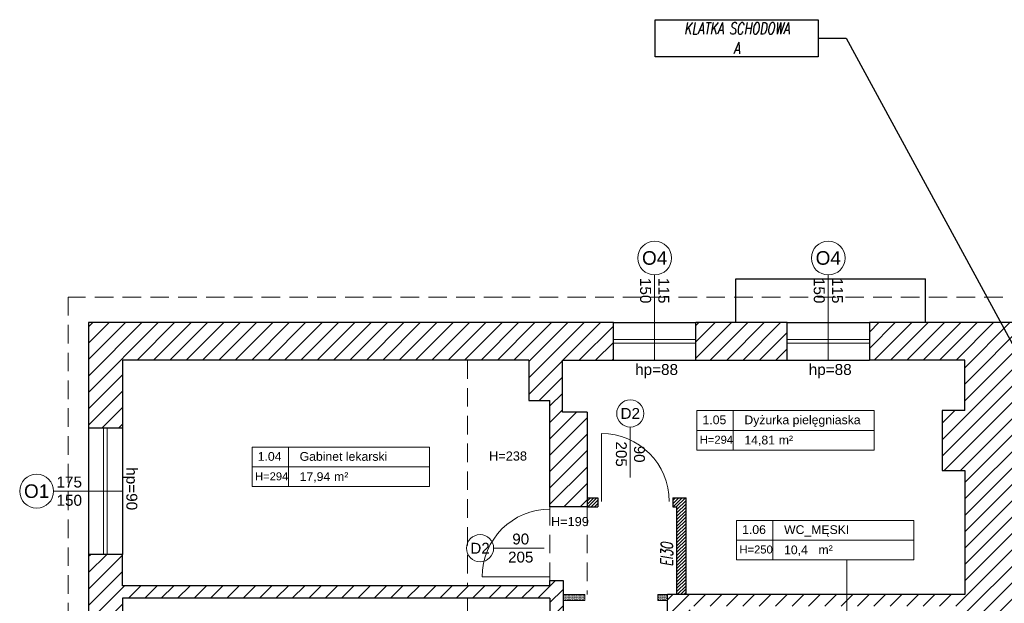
# Model space of a CAD drawing. Header units: millimetres. Extents: x 26866 to 1024070, y -428191 to 408885.
# Tile 62 of 248: x 176799 to 190295, y 332582 to 340578. Entities that reach past the tile are written whole.
import ezdxf

# ---------------------------------------------------------------- set-up
doc = ezdxf.new("R2010")
doc.units = ezdxf.units.MM
doc.header["$LTSCALE"] = 2
doc.linetypes.add('HIDDENX2', pattern=[19.05, 12.7, -6.35])
for name, color, linetype, lineweight in [('0_OPIS', 7, 'Continuous', 13), ('3DPLAN_A_DRZWI', 173, 'Continuous', 5), ('3DPLAN_A_OKNA', 153, 'Continuous', 5), ('3DPLAN_A_TABELKA POMIESZCZEŃ', 7, 'Continuous', 0), ('3DPLAN_A_WYSOKOŚCI OPIS', 101, 'Continuous', 5), ('3DPLAN_A_WYSOKOŚCI ZMIANA', 144, 'HIDDENX2', 5), ('A_STOL_OPIS', 55, 'Continuous', 5), ('A_TXT', 7, 'Continuous', 0), ('A_WYBURZENIA', 6, 'Continuous', 0), ('A_ZESTAWIENIE STOLARKI', 3, 'Continuous', 15)]:
    doc.layers.add(name, color=color, linetype=linetype, lineweight=lineweight)
for name, color, linetype in [('3DPLAN_A_KRESKOWANIE 1', 253, 'Continuous'), ('3DPLAN_A_OPIS', 8, 'Continuous'), ('3DPLAN_A_POMIESZCZENIE NUMER', 100, 'Continuous'), ('3DPLAN_K_DZIAŁOWA NISKIE', 134, 'Continuous'), ('3DPLAN_K_NOŚNA', 7, 'Continuous'), ('3DPLAN_K_OBRYS', 243, 'Continuous'), ('3DPLAN_K_OBRYS WIDOK', 242, 'Continuous'), ('A_POMIESZCZENIE OPIS', 100, 'Continuous')]:
    doc.layers.add(name, color=color, linetype=linetype)
doc.styles.add('ARIAL', font='arial.ttf')
doc.styles.add('J-ROMANS', font='ROMANS.SHX', dxfattribs={"width": 0.7, "oblique": 10})
doc.styles.add('TABEL1', font='txt')
pattern_1 = [(45, (28281.13, -31178.053), (-11.22532, 11.22532), [])]

# ---------------------------------------------------------------- blocks, each defined once
blk = doc.blocks.new('tabelka dla tp')
at = {"layer": '3DPLAN_A_TABELKA POMIESZCZEŃ'}
for p, q in [((49.7, 54), (49.7, 0)), ((0, 27), (243.1, 27))]:
    blk.add_line(p, q, dxfattribs=at)
blk.add_lwpolyline([(0, 54), (243.1, 54), (243.1, 0), (0, 0)], close=True, dxfattribs=at)
at = {"layer": '3DPLAN_A_POMIESZCZENIE NUMER', "color": 7, "style": 'ARIAL'}
blk.add_attdef('NUMER', (2.2, 35.4), '', height=12, dxfattribs=at)
at = {"layer": 'A_POMIESZCZENIE OPIS', "insert": (112.2, 19.8), "char_height": 12, "width": 36.412, "attachment_point": 1, "style": 'ARIAL'}
blk.add_mtext('{\\C7;m²}', dxfattribs=at)
at = {"layer": 'A_POMIESZCZENIE OPIS', "color": 7, "style": 'ARIAL'}
for tag, p in [('NAZWA', (51.7, 35.4)), ('POWIERZCHNIA', (51.1, 7.2))]:
    blk.add_attdef(tag, p, '', height=12, dxfattribs=at)
blk = doc.blocks.new('I pietroo')
at = {"layer": '3DPLAN_A_KRESKOWANIE 1'}
h = blk.add_hatch(dxfattribs=at)
h.set_pattern_fill('ANSI31', color=256, scale=5, style=0)
h.set_pattern_definition(pattern_1)
h.paths.add_polyline_path([(28490.8, -31157.3), (28212, -31157.3), (28212, -31131.3), (28242.5, -31131.3), (28242.5, -30945.3), (28212.5, -30945.3), (28201.7, -30945.3), (28201.7, -30965.3), (28222.5, -30965.3), (28222.5, -31105.3), (28194.3, -31105.3), (28194.3, -31111.2), (28199.8, -31111.2), (28199.8, -31205.2), (28490.8, -31205.2)])
h.paths.add_polyline_path([(27796.7, -32773.8), (27786.7, -32773.8), (27786.7, -32764.8), (27616.7, -32764.8), (27616.7, -32773.8), (27606.7, -32773.8), (27606.7, -32852.3), (27796.7, -32852.3)])
edge = h.paths.add_edge_path()
edge.add_line((27378.7, -32076.4), (27378.7, -32096.3))
edge.add_line((27378.7, -32096.3), (27394.7, -32096.3))
edge.add_line((27394.7, -32096.3), (27394.7, -32076.4))
edge.add_line((27394.7, -32076.4), (27378.7, -32076.4))
h.paths.add_polyline_path([(27394.7, -32076.4), (27394.7, -32053.8), (27378.7, -32053.8), (27378.7, -32076.4)])
h.paths.add_polyline_path([(27424.7, -32084.8), (27450.7, -32084.8), (27450.7, -32075.8), (27424.7, -32075.8), (27424.7, -32053.8), (27378.7, -32053.8), (27378.7, -32096.3), (27317.7, -32096.3), (27317.7, -32119.3), (26819.7, -32119.3), (26819.7, -32079.3), (26774.2, -32079.3), (26774.2, -32200.8), (26824.8, -32200.8), (26824.8, -32145.8), (27378.7, -32145.8), (27378.7, -32164.8), (27424.7, -32164.8)])
h.paths.add_polyline_path([(27394.7, -31865.3), (27378.7, -31865.3), (27378.7, -31883.3), (27378.7, -31883.3), (27378.7, -31916.5), (27394.7, -31916.5)])
h.paths.add_polyline_path([(27394.7, -31916.5), (27378.7, -31916.5), (27378.7, -31933.8), (27394.7, -31933.8)])
h.paths.add_polyline_path([(27424.7, -31792.8), (27406.7, -31792.8), (27406.7, -31821.8), (27376.7, -31821.8), (27376.7, -31834.8), (26820.7, -31834.8), (26820.7, -31785.2), (26774.2, -31785.2), (26774.2, -31909.3), (26819.7, -31909.3), (26819.7, -31865.3), (27378.7, -31865.3), (27378.7, -31933.8), (27424.7, -31933.8)])
h.paths.add_polyline_path([(26820.7, -31612.2), (26820.7, -31534.8), (27406.7, -31534.8), (27406.7, -31689.8), (27424.7, -31689.8), (27424.7, -31510.8), (27406.7, -31510.8), (27406.7, -31517.8), (26820.7, -31517.8), (26820.7, -31474.8), (26774.2, -31474.8), (26774.2, -31612.2)])
h.paths.add_polyline_path([(27493.7, -31157.3), (26774.2, -31157.3), (26774.2, -31301.8), (26820.7, -31301.8), (26820.7, -31208.8), (27377.7, -31208.8), (27377.7, -31263.8), (27406.7, -31263.8), (27406.7, -31309.8), (27406.7, -31409.8), (27457.7, -31409.8), (27457.7, -31279.8), (27423.7, -31279.8), (27423.7, -31208.8), (27493.7, -31208.8)])
h.paths.add_polyline_path([(27731.7, -31157.3), (27606.7, -31157.3), (27606.7, -31208.8), (27731.7, -31208.8)])
h.paths.add_polyline_path([(27494.7, -32773.8), (27425.7, -32773.8), (27425.7, -32714.8), (27378.7, -32714.8), (27378.7, -32773.8), (26824.8, -32773.8), (26824.8, -32651.8), (26871.8, -32651.8), (26871.8, -32584.8), (26824.8, -32584.8), (26824.8, -32468.8), (26774.2, -32468.8), (26774.2, -32852.3), (27494.7, -32852.3)])
h = blk.add_hatch(dxfattribs=at)
h.set_pattern_fill('ANSI31', color=256, scale=5, style=0)
h.set_pattern_definition(pattern_1)
h.paths.add_polyline_path([(28068.8, -31545.2), (28068.8, -31205.2), (28074.8, -31205.2), (28074.8, -31111.2), (28080.3, -31111.2), (28080.3, -31105.3), (28069, -31105.3), (28069, -31139.3), (28074, -31139.3), (28074, -31154.3), (28062.5, -31154.3), (28062.5, -31157.3), (27844.7, -31157.3), (27844.7, -31208.8), (27975.2, -31208.8), (27975.2, -31277.8), (27944.2, -31277.8), (27944.2, -31359.8), (27975.2, -31359.8), (27975.2, -31529.8), (27813.6, -31529.8), (27813.6, -31545.8), (27965.2, -31545.8), (27965.2, -31609.5), (28068.8, -31609.5), (28068.8, -31582.9), (28713.9, -31582.9), (28713.9, -31157.3), (28600.8, -31157.3), (28600.8, -31205.2), (28624.8, -31205.2), (28624.8, -31262.2), (28640.8, -31262.2), (28640.8, -31399.9), (28682.5, -31399.9), (28682.5, -31453.9), (28640.8, -31453.9), (28640.8, -31545.2), (28068.8, -31545.2)], is_closed=False)
h.paths.add_polyline_path([(27588.7, -31583.8), (27598.7, -31583.8), (27598.7, -31545.8), (27813.6, -31545.8), (27813.6, -31529.8), (27567.7, -31529.8), (27567.7, -31577.8), (27588.7, -31577.8), (27588.7, -31583.8)], is_closed=False)
h.paths.add_polyline_path([(27935.7, -31870.8), (27935.7, -31892.5), (28068.8, -31892.5), (28068.8, -31609.5), (27965.2, -31609.5), (27965.2, -31795.8), (27895.2, -31795.8), (27895.2, -31839.8), (27676.5, -31839.8), (27676.5, -31870.8), (27935.7, -31870.8)], is_closed=False)
h.paths.add_polyline_path([(28140.9, -31892.5), (28140.9, -31609.5), (28068.8, -31609.5), (28068.8, -31892.5), (28140.9, -31892.5)], is_closed=False)
h.paths.add_polyline_path([(28068.8, -32021), (28068.8, -31892.5), (27935.7, -31892.5), (27935.7, -31903.8), (28003.7, -31903.8), (28003.7, -32021), (28068.8, -32021)], is_closed=False)
h.paths.add_polyline_path([(27598.7, -32066.8), (27598.7, -31984.8), (27588.7, -31984.8), (27588.7, -32075.8), (27548.7, -32075.8), (27548.7, -32084.8), (27926.7, -32084.8), (27926.7, -32395.8), (27978.7, -32395.8), (27978.7, -32773.8), (27908.7, -32773.8), (27908.7, -32852.3), (28068.8, -32852.3), (28068.8, -32021), (28003.7, -32021), (28003.7, -32050.8), (27981.7, -32050.8), (27981.7, -32066.8), (27598.7, -32066.8)], is_closed=False)
h.paths.add_polyline_path([(27588.7, -31837.7), (27598.7, -31837.7), (27598.7, -31827.8), (27588.7, -31827.8), (27588.7, -31837.7)], is_closed=False)
h.paths.add_polyline_path([(27598.7, -31837.7), (27588.7, -31837.7), (27588.7, -31864.7), (27676.5, -31864.7), (27676.5, -31839.8), (27598.7, -31839.8), (27598.7, -31837.7)], is_closed=False)
h.paths.add_polyline_path([(27676.5, -31864.7), (27588.7, -31864.7), (27588.7, -31881.8), (27598.7, -31881.8), (27598.7, -31870.8), (27676.5, -31870.8), (27676.5, -31864.7)], is_closed=False)
at = {"layer": '3DPLAN_A_OPIS', "lineweight": 0, "transparency": 33554687}
h = blk.add_hatch(dxfattribs=at)
h.set_pattern_fill('ANSI31', color=1)
h.set_pattern_definition([(45, (5943.0848, 0), (-2.24506403, 2.24506403), [])])
h.paths.add_polyline_path([(27457.7, -31409.8), (27472.3, -31409.8), (27472.3, -31397.3), (27457.7, -31397.3), (27457.7, -31409.8)], is_closed=False)
h.paths.add_polyline_path([(27593.2, -31397.3), (27575.3, -31397.3), (27575.3, -31409.8), (27580.7, -31409.8), (27580.7, -31529.8), (27593.2, -31529.8), (27593.2, -31397.3)], is_closed=False)
at = {"layer": 'A_WYBURZENIA', "transparency": 33554687}
h = blk.add_hatch(dxfattribs=at)
h.set_pattern_fill('DOTS', color=256)
h.set_pattern_definition([(0, (8895.9043, -11332.5662), (0.79375, 1.5875), [0, -1.5875])])
h.paths.add_polyline_path([(27454.7, -31529.8), (27424.7, -31529.8), (27424.7, -31537.8), (27454.7, -31537.8), (27454.7, -31529.8)], is_closed=False)
h.paths.add_polyline_path([(27567.7, -31537.8), (27567.7, -31529.8), (27554.7, -31529.8), (27554.7, -31537.8), (27567.7, -31537.8)], is_closed=False)
at = {"layer": '3DPLAN_A_DRZWI'}
for p, q in [((27477.3, -31402.2), (27477.3, -31309.2)), ((27406.7, -31505.8), (27313.7, -31505.8))]:
    blk.add_line(p, q, dxfattribs=at)
for centre, start, end in [((27477.3, -31402.2), 0, 90), ((27406.7, -31505.8), 90, 180)]:
    blk.add_arc(centre, 93, start, end, dxfattribs=at)
at = {"layer": '3DPLAN_A_OKNA'}
for p, q in [((27493.7, -31180.6), (27606.7, -31180.6)), ((27493.7, -31185.6), (27606.7, -31185.6)), ((27731.7, -31180.6), (27844.7, -31180.6)), ((27731.7, -31185.6), (27844.7, -31185.6)), ((26794.9, -31474.8), (26794.9, -31301.8)), ((26799.9, -31301.8), (26799.9, -31474.8))]:
    blk.add_line(p, q, dxfattribs=at)
at = {"layer": '3DPLAN_A_OPIS', "color": 1, "lineweight": 30}
for p, q in [((27457.7, -31397.3), (27472.3, -31397.3)), ((27472.3, -31397.3), (27472.3, -31409.8)), ((27575.3, -31397.3), (27593.2, -31397.3)), ((27575.3, -31397.3), (27575.3, -31409.8)), ((27593.2, -31529.8), (27593.2, -31397.3)), ((27457.7, -31409.8), (27472.3, -31409.8)), ((27575.3, -31409.8), (27580.7, -31409.8)), ((27580.7, -31529.8), (27580.7, -31409.8))]:
    blk.add_line(p, q, dxfattribs=at)
at = {"layer": '3DPLAN_A_TABELKA POMIESZCZEŃ', "ltscale": 0.5}
blk.add_line((27813.6, -31482.3), (27813.6, -31587.1), dxfattribs=at)
at = {"layer": '3DPLAN_A_WYSOKOŚCI ZMIANA'}
for p, q in [((28027.5, -31122.3), (26746.5, -31122.3)), ((26746.5, -31122.3), (26746.5, -32887.3)), ((27293.7, -31208.8), (27293.7, -31517.8)), ((27406.7, -31409.8), (27406.7, -31510.8)), ((27457.7, -31409.8), (27457.7, -31529.8)), ((27293.7, -31534.8), (27293.7, -31834.8))]:
    blk.add_line(p, q, dxfattribs=at)
at = {"layer": '3DPLAN_K_DZIAŁOWA NISKIE'}
for p, q in [((27493.7, -31208.8), (27606.7, -31208.8)), ((27731.7, -31208.8), (27844.7, -31208.8)), ((26820.7, -31301.8), (26820.7, -31474.8))]:
    blk.add_line(p, q, dxfattribs=at)
at = {"layer": '3DPLAN_K_NOŚNA'}
for p, q in [((27493.7, -31208.8), (27493.7, -31157.3)), ((27606.7, -31208.8), (27606.7, -31157.3)), ((27731.7, -31208.8), (27731.7, -31157.3)), ((27844.7, -31157.3), (27844.7, -31208.8)), ((26820.7, -31208.8), (26820.7, -31301.8)), ((27377.7, -31208.8), (26820.7, -31208.8)), ((27377.7, -31208.8), (27377.7, -31263.8)), ((27423.7, -31208.8), (27493.7, -31208.8)), ((27423.7, -31279.8), (27423.7, -31208.8)), ((27606.7, -31208.8), (27731.7, -31208.8)), ((27975.2, -31208.8), (27844.7, -31208.8)), ((27975.2, -31277.8), (27975.2, -31208.8)), ((27377.7, -31263.8), (27406.7, -31263.8)), ((27406.7, -31309.8), (27406.7, -31263.8)), ((27457.7, -31279.8), (27423.7, -31279.8)), ((27457.7, -31279.8), (27457.7, -31409.8)), ((27944.2, -31277.8), (27944.2, -31359.8)), ((27975.2, -31277.8), (27944.2, -31277.8)), ((26820.7, -31301.8), (26774.2, -31301.8)), ((27406.7, -31409.8), (27406.7, -31309.8)), ((27944.2, -31359.8), (27975.2, -31359.8)), ((27975.2, -31359.8), (27975.2, -31529.8)), ((27457.7, -31409.8), (27406.7, -31409.8)), ((26820.7, -31474.8), (26774.2, -31474.8)), ((26820.7, -31517.8), (26820.7, -31474.8)), ((27406.7, -31510.8), (27424.7, -31510.8)), ((27406.7, -31517.8), (27406.7, -31510.8)), ((27424.7, -31510.8), (27424.7, -31689.8)), ((27406.7, -31517.8), (26820.7, -31517.8)), ((27406.7, -31534.8), (26820.7, -31534.8)), ((26820.7, -31534.8), (26820.7, -31612.2)), ((27406.7, -31534.8), (27406.7, -31689.8)), ((27975.2, -31529.8), (27567.7, -31529.8)), ((27567.7, -31577.8), (27567.7, -31529.8))]:
    blk.add_line(p, q, dxfattribs=at)
at = {"layer": '3DPLAN_K_OBRYS'}
for p, q in [((27493.7, -31157.3), (26774.2, -31157.3)), ((26774.2, -31157.3), (26774.2, -31301.8)), ((27731.7, -31157.3), (27606.7, -31157.3)), ((28062.5, -31157.3), (27844.7, -31157.3)), ((26774.2, -31474.8), (26774.2, -31612.2))]:
    blk.add_line(p, q, dxfattribs=at)
at = {"layer": '3DPLAN_K_OBRYS WIDOK'}
for p, q in [((27661.5, -31157.3), (27661.5, -31097.3)), ((27661.5, -31097.3), (27921.5, -31097.3)), ((27921.5, -31157.3), (27921.5, -31097.3)), ((27493.7, -31157.3), (27606.7, -31157.3)), ((27731.7, -31157.3), (27844.7, -31157.3)), ((26774.2, -31301.8), (26774.2, -31474.8))]:
    blk.add_line(p, q, dxfattribs=at)
at = {"layer": 'A_STOL_OPIS'}
for p, q in [((27550.2, -31092), (27550.2, -31208.8)), ((27788.2, -31092), (27788.2, -31208.8)), ((27516.8, -31369.7), (27516.8, -31300.3)), ((26726.3, -31388.3), (26820.7, -31388.3)), ((27398.9, -31466.4), (27329.5, -31466.4))]:
    blk.add_line(p, q, dxfattribs=at)
at = {"layer": 'A_TXT', "color": 1, "lineweight": 30}
for p, q in [((27774.5, -30767.6), (27812.7, -30767.6)), ((27812.7, -30767.6), (28086.2, -31270.8))]:
    blk.add_line(p, q, dxfattribs=at)
blk.add_lwpolyline([(27551, -30742.2), (27774.5, -30742.2), (27774.5, -30793), (27551, -30793)], close=True, dxfattribs=at)
at = {"layer": 'A_WYBURZENIA'}
for p, q in [((27454.7, -31529.8), (27424.7, -31529.8)), ((27424.7, -31537.8), (27454.7, -31537.8)), ((27454.7, -31529.8), (27454.7, -31537.8)), ((27454.7, -31529.8), (27454.7, -31537.8)), ((27554.7, -31529.8), (27567.7, -31529.8)), ((27554.7, -31529.8), (27554.7, -31537.8)), ((27554.7, -31537.8), (27567.7, -31537.8))]:
    blk.add_line(p, q, dxfattribs=at)
at = {"layer": 'A_ZESTAWIENIE STOLARKI', "ltscale": 0.25}
for centre, radius in [((27550.2, -31068.8), 23.2), ((27788.2, -31068.8), 23.2), ((27516.8, -31281.7), 18.6), ((26703.1, -31388.3), 23.2), ((27310.9, -31466.4), 18.6)]:
    blk.add_circle(centre, radius, dxfattribs=at)
at = {"layer": '3DPLAN_A_TABELKA POMIESZCZEŃ', "ltscale": 0.5}
ref = blk.add_blockref('tabelka dla tp', (27608.2, -31331.9), dxfattribs=at)
ref.add_attrib('NUMER', '1.05', (27615.8, -31296.5), dxfattribs={"layer": '3DPLAN_A_POMIESZCZENIE NUMER', "color": 0, "height": 12, "style": 'ARIAL'})
ref.add_attrib('NAZWA', 'Dyżurka pielęgniaska', (27673.2, -31296.5), dxfattribs={"layer": 'A_POMIESZCZENIE OPIS', "color": 0, "height": 12, "style": 'ARIAL'})
ref.add_attrib('POWIERZCHNIA', '14,81', (27673.2, -31324.2), dxfattribs={"layer": 'A_POMIESZCZENIE OPIS', "color": 0, "height": 12, "style": 'ARIAL'})
ref = blk.add_blockref('tabelka dla tp', (26998.6, -31382), dxfattribs=at)
ref.add_attrib('NUMER', '1.04', (27006.1, -31346.6), dxfattribs={"layer": '3DPLAN_A_POMIESZCZENIE NUMER', "color": 0, "height": 12, "style": 'ARIAL'})
ref.add_attrib('NAZWA', 'Gabinet lekarski', (27063.6, -31346.6), dxfattribs={"layer": 'A_POMIESZCZENIE OPIS', "color": 0, "height": 12, "style": 'ARIAL'})
ref.add_attrib('POWIERZCHNIA', '17,94', (27063.6, -31374.3), dxfattribs={"layer": 'A_POMIESZCZENIE OPIS', "color": 0, "height": 12, "style": 'ARIAL'})
ref = blk.add_blockref('tabelka dla tp', (27662.6, -31482.3), dxfattribs=at)
ref.add_attrib('NUMER', '1.06', (27670.1, -31446.9), dxfattribs={"layer": '3DPLAN_A_POMIESZCZENIE NUMER', "color": 0, "height": 12, "style": 'ARIAL'})
ref.add_attrib('NAZWA', 'WC_MĘSKI', (27727.6, -31446.9), dxfattribs={"layer": 'A_POMIESZCZENIE OPIS', "color": 0, "height": 12, "style": 'ARIAL'})
ref.add_attrib('POWIERZCHNIA', '10,4', (27727.6, -31474.6), dxfattribs={"layer": 'A_POMIESZCZENIE OPIS', "color": 0, "height": 12, "style": 'ARIAL'})
at = {"layer": '3DPLAN_A_TABELKA POMIESZCZEŃ', "color": 7, "ltscale": 0.5, "char_height": 11, "width": 59.207, "attachment_point": 1, "style": 'ARIAL'}
for s, insert in [('H=294', (27612, -31312.2)), ('H=294', (27002.4, -31362.4)), ('H=250', (27666.4, -31462.6))]:
    blk.add_mtext(s, dxfattribs=dict(at, insert=insert))
at = {"layer": '3DPLAN_A_WYSOKOŚCI OPIS', "color": 0, "char_height": 12.5, "width": 59.207, "attachment_point": 1, "style": 'ARIAL'}
for s, insert in [('H=238', (27323.3, -31333.8)), ('H=199', (27408.1, -31423.6))]:
    blk.add_mtext(s, dxfattribs=dict(at, insert=insert))
at = {"layer": 'A_STOL_OPIS', "ltscale": 0.2, "rotation": 270, "style": 'TABEL1'}
for s, width, gutter_width, insert, char_height, attachment_point in [('\\pxqc;{\\fArial|b0|i0|c238|p34;115\\P150}', 72.901, 100, (27550.2, -31113.5), 15, 5), ('\\pxqc;{\\fArial|b0|i0|c238|p34;115\\P150}', 72.901, 100, (27788.2, -31113.5), 15, 5), ('\\pxqc;{\\fArial|b0|i0|c238|p34;90\\P205}', 58.321, 80, (27536.8, -31308.3), 14.872, 1)]:
    blk.add_mtext_dynamic_manual_height_columns(s, width=width, gutter_width=gutter_width, heights=[0], dxfattribs=dict(at, insert=insert, char_height=char_height, attachment_point=attachment_point))
at = {"layer": 'A_STOL_OPIS', "ltscale": 0.2, "style": 'TABEL1'}
for s, width, gutter_width, insert, char_height, attachment_point in [('\\pxqc;{\\fArial|b0|i0|c238|p34;175\\P150}', 72.901, 100, (26747.8, -31388.3), 15, 5), ('\\pxqc;{\\fArial|b0|i0|c238|p34;90\\P205}', 58.321, 80, (27337.5, -31446.3), 14.872, 1)]:
    blk.add_mtext_dynamic_manual_height_columns(s, width=width, gutter_width=gutter_width, heights=[0], dxfattribs=dict(at, insert=insert, char_height=char_height, attachment_point=attachment_point))
at = {"layer": 'A_TXT', "color": 1, "lineweight": 30, "insert": (27662.8, -30767.6), "char_height": 16.2, "width": 223.581, "attachment_point": 5, "style": 'J-ROMANS'}
blk.add_mtext('KLATKA SCHODOWA\\PA', dxfattribs=at)
at = {"layer": 'A_TXT', "color": 1, "lineweight": 30, "insert": (27566.9, -31474.9), "char_height": 16.2, "width": 31.013, "attachment_point": 5, "rotation": 90, "style": 'J-ROMANS'}
blk.add_mtext('EI30', dxfattribs=at)
at = {"layer": 'A_ZESTAWIENIE STOLARKI', "ltscale": 0.2, "style": 'TABEL1'}
for s, width, gutter_width, insert, char_height, attachment_point in [('{\\fArial|b0|i0|c238|p34;O4}', 72.901, 100, (27550.2, -31068.8), 18.59, 5), ('{\\fArial|b0|i0|c238|p34;O4}', 72.901, 100, (27788.2, -31068.8), 18.59, 5), ('\\pxqc;{\\fArial|b0|i0|c238|p34;hp=88}', 72.901, 100, (27516.4, -31214), 15, 1), ('\\pxqc;{\\fArial|b0|i0|c238|p34;hp=88}', 72.901, 100, (27754.4, -31214), 15, 1), ('{\\fArial|b0|i0|c238|p34;D2}', 58.321, 80, (27516.8, -31281.7), 14.872, 5), ('{\\fArial|b0|i0|c238|p34;O1}', 72.901, 100, (26703.1, -31388.3), 18.59, 5), ('{\\fArial|b0|i0|c238|p34;D2}', 58.321, 80, (27310.9, -31466.4), 14.872, 5)]:
    blk.add_mtext_dynamic_manual_height_columns(s, width=width, gutter_width=gutter_width, heights=[0], dxfattribs=dict(at, insert=insert, char_height=char_height, attachment_point=attachment_point))
at = {"layer": 'A_ZESTAWIENIE STOLARKI', "ltscale": 0.2, "insert": (26841.1, -31348.4), "char_height": 15, "attachment_point": 1, "rotation": 270, "style": 'TABEL1'}
blk.add_mtext_dynamic_manual_height_columns('\\pxqc;{\\fArial|b0|i0|c238|p34;hp=90}', width=72.901, gutter_width=100, heights=[0], dxfattribs=at)

msp = doc.modelspace()

# ---------------------------------------------------------------- block references
at = {"layer": '0_OPIS', "xscale": 10, "yscale": 10, "zscale": 10}
msp.add_blockref('I pietroo', (-90000, 648000), dxfattribs=at)

doc.saveas('drawing.dxf')
